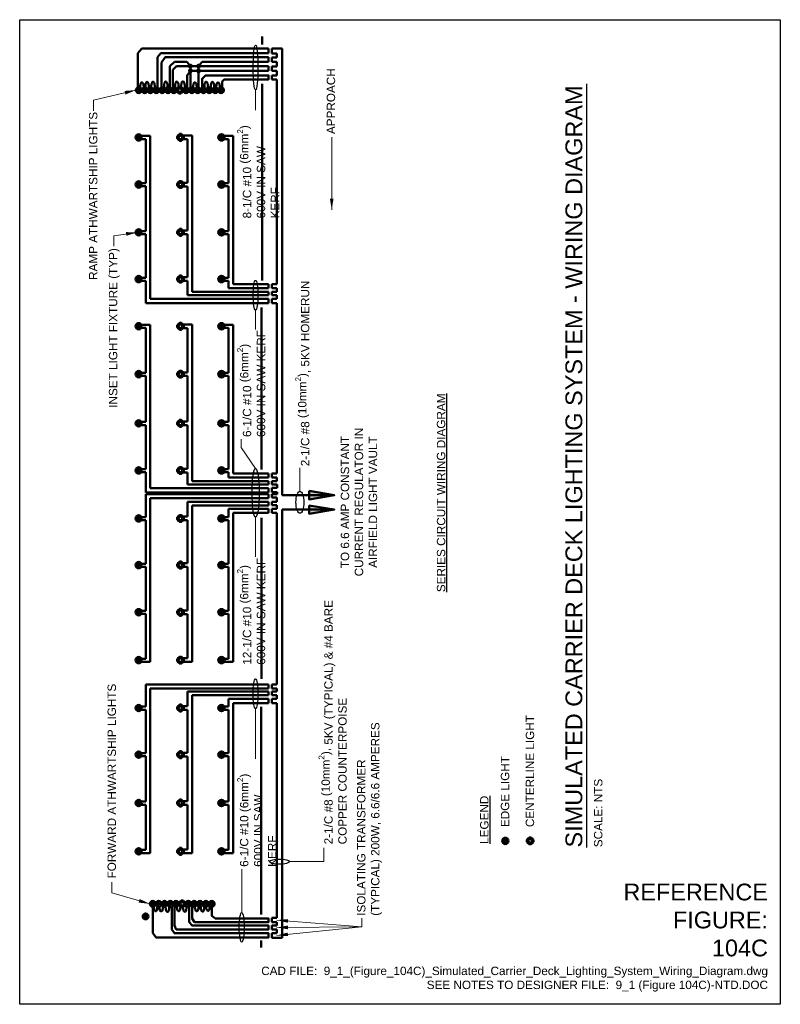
# Model space of a CAD drawing. Header units: inches. Extents: x 0 to 8.5, y 0 to 11.
import ezdxf
from ezdxf.enums import TextEntityAlignment as Align

# ---------------------------------------------------------------- set-up
doc = ezdxf.new("R2010")
doc.units = ezdxf.units.IN
doc.header["$LTSCALE"] = 0.5
doc.header["$MEASUREMENT"] = 0
doc.layers.get('0').update_dxf_attribs({"linetype": 'CONTINUOUS', "lineweight": 35})
for name, color, linetype, lineweight in [('C-GRAD-FNSH', 4, 'CONTINUOUS', 50), ('E-AFLD-CIRC-SERS', 203, 'CONTINUOUS', 50), ('E-AFLD-DEVC', 23, 'CONTINUOUS', 50), ('E-AFLD-LITE-RUNW @ 1', 203, 'CONTINUOUS', 50), ('G-ANNO-RDME', 5, 'CONTINUOUS', 18)]:
    doc.layers.add(name, color=color, linetype=linetype, lineweight=lineweight)
doc.layers.add('G-ANNO-TEXT', color=7, linetype='CONTINUOUS')
doc.layers.add('G-ANNO-TTLB', color=7, linetype='CONTINUOUS')
doc.styles.add('00-E-TITLE-1_1', font='arial.ttf', dxfattribs={"height": 0.1875})
doc.styles.add('01-E-BLDG-1_1', font='arial.ttf', dxfattribs={"height": 0.09375})
doc.dimstyles.new('01-E-BLDG-1_1', dxfattribs={"dimtxt": 0.09375, "dimasz": 0.125, "dimexe": 0.0625, "dimexo": 0.0625, "dimgap": 0.0625, "dimtad": 1, "dimdec": 4, "dimzin": 3, "dimdsep": 46, "dimlunit": 4, "dimtxsty": '01-E-BLDG-1_1', "dimcen": 0.0625, "dimclrd": 1, "dimclre": 1, "dimclrt": 256, "dimazin": 0, "dimtfac": 1, "dimtdec": 4, "dimtmove": 1, "dimatfit": 3, "dimfxl": 1, "dimfrac": 2, "dimtolj": 1, "dimtzin": 3, "dimlwd": 0, "dimlwe": 0, "dimarcsym": 0})

# ---------------------------------------------------------------- blocks, each defined once
blk = doc.blocks.new('RWLSF')
at = {"color": 0, "linetype": 'Continuous'}
for p, q in [((-0.036, 0.037), (-0.063, 0.064)), ((0, -0.051), (0, 0.051)), ((0.037, 0.037), (0.063, 0.063)), ((-0.063, -0.063), (-0.036, -0.036)), ((0.063, -0.062), (0.037, -0.036))]:
    blk.add_line(p, q, dxfattribs=at)
for radius in [0.0891, 0.0511]:
    blk.add_circle((0, 0), radius, dxfattribs=at)
blk = doc.blocks.new('RWCLL')
at = {"color": 0, "linetype": 'Continuous'}
for p, q in [((-0.089, 0), (-0.124, 0)), ((-0.036, 0.037), (-0.063, 0.064)), ((0, 0.089), (0, 0.124)), ((0.037, 0.037), (0.063, 0.063)), ((0.124, 0), (0.089, 0)), ((-0.063, -0.063), (-0.036, -0.036)), ((0, -0.124), (0, -0.089)), ((0.063, -0.062), (0.037, -0.036))]:
    blk.add_line(p, q, dxfattribs=at)
for radius in [0.0891, 0.0511]:
    blk.add_circle((0, 0), radius, dxfattribs=at)
blk = doc.blocks.new('TDZL')
at = {"color": 0, "linetype": 'Continuous'}
for p, q in [((0, -0.233), (0, 0.233)), ((0.233, 0), (-0.233, 0))]:
    blk.add_line(p, q, dxfattribs=at)
blk.add_circle((0, 0), 0.233, dxfattribs=at)
blk = doc.blocks.new('HRUN1')
at = {"linetype": 'Continuous'}
h = blk.add_hatch(color=0, dxfattribs=at)
h.dxf.hatch_style = 1
h.paths.add_polyline_path([(-0.092, 0.0625), (-0.092, -0.0625), (0.283, 0)])
at = {"linetype": 'Continuous', "flags": 128}
blk.add_lwpolyline([(-0.092, 0.0625), (0.283, 0), (-0.092, -0.0625)], close=True, dxfattribs=at)
blk = doc.blocks.new('G-TDT1')
at = {"linetype": 'ByBlock', "lineweight": -2}
h = blk.add_hatch(color=256, dxfattribs=at)
edge = h.paths.add_edge_path()
edge.add_arc((0, 0), 0.0222, 0, 360)
at = {"color": 0, "linetype": 'ByBlock', "lineweight": -2}
blk.add_circle((0, 0), 0.0222, dxfattribs=at)

msp = doc.modelspace()

# ---------------------------------------------------------------- linework, layer by layer
at = {"layer": 'C-GRAD-FNSH'}
for p, q in [((2.708, 10.724), (2.708, 10.811)), ((2.709, 10.285), (2.709, 8.085)), ((2.704, 7.785), (2.704, 5.975)), ((2.704, 3.636), (2.704, 5.435)), ((2.7, 1.002), (2.7, 3.324)), ((2.698, 0.633), (2.698, 0.712))]:
    msp.add_line(p, q, dxfattribs=at)
at = {"layer": 'E-AFLD-CIRC-SERS'}
for p, q in [((1.364, 10.679), (1.319, 10.627)), ((2.781, 10.679), (1.364, 10.679)), ((2.781, 10.627), (2.781, 10.679)), ((2.935, 5.688), (2.935, 10.678)), ((1.319, 10.627), (1.319, 10.244)), ((1.54, 10.582), (1.578, 10.627)), ((1.54, 10.243), (1.54, 10.582)), ((1.578, 10.627), (2.781, 10.627)), ((1.627, 10.58), (1.585, 10.523)), ((2.781, 10.58), (1.627, 10.58)), ((2.781, 10.528), (2.781, 10.58)), ((1.585, 10.523), (1.583, 10.245)), ((1.679, 10.481), (1.729, 10.528)), ((1.679, 10.237), (1.679, 10.481)), ((1.71, 10.441), (1.752, 10.481)), ((1.729, 10.528), (1.867, 10.528)), ((2.781, 10.479), (1.752, 10.481)), ((1.908, 10.481), (1.867, 10.528)), ((1.908, 10.242), (1.908, 10.481)), ((1.999, 10.481), (2.039, 10.528)), ((1.999, 10.244), (1.999, 10.481)), ((2.039, 10.528), (2.781, 10.528)), ((2.781, 10.429), (2.781, 10.479)), ((1.71, 10.441), (1.71, 10.244)), ((1.908, 10.429), (2.781, 10.429)), ((2.197, 10.259), (2.196, 10.244)), ((2.198, 10.27), (2.197, 10.259)), ((2.2, 10.279), (2.198, 10.27)), ((2.202, 10.287), (2.2, 10.279)), ((2.205, 10.292), (2.202, 10.287)), ((2.208, 10.296), (2.205, 10.292)), ((2.212, 10.299), (2.208, 10.296)), ((2.215, 10.299), (2.212, 10.299)), ((2.219, 10.299), (2.215, 10.299)), ((2.223, 10.297), (2.219, 10.299)), ((2.226, 10.293), (2.223, 10.297)), ((2.229, 10.288), (2.226, 10.293)), ((2.232, 10.281), (2.229, 10.288)), ((2.234, 10.271), (2.232, 10.281)), ((2.236, 10.259), (2.234, 10.271)), ((2.236, 10.243), (2.236, 10.259)), ((2.873, 10.331), (2.873, 8.046)), ((1.458, 9.701), (1.362, 9.701)), ((1.458, 9.701), (1.458, 7.88)), ((1.929, 9.705), (1.826, 9.705)), ((1.929, 9.705), (1.929, 7.961)), ((2.385, 9.701), (2.287, 9.701)), ((2.385, 9.701), (2.385, 8.045)), ((1.361, 9.666), (1.411, 9.666)), ((1.411, 9.174), (1.411, 9.666)), ((1.826, 9.665), (1.874, 9.665)), ((1.874, 9.179), (1.874, 9.665)), ((2.285, 9.666), (2.333, 9.666)), ((2.333, 9.174), (2.333, 9.666)), ((1.361, 9.14), (1.411, 9.14)), ((1.411, 9.174), (1.362, 9.174)), ((1.411, 8.639), (1.411, 9.14)), ((1.874, 9.179), (1.826, 9.179)), ((1.826, 9.138), (1.874, 9.138)), ((1.874, 8.644), (1.874, 9.138)), ((2.285, 9.14), (2.333, 9.14)), ((2.333, 9.174), (2.287, 9.174)), ((2.333, 8.639), (2.333, 9.14)), ((1.361, 8.605), (1.411, 8.605)), ((1.411, 8.639), (1.362, 8.639)), ((1.411, 8.117), (1.411, 8.605)), ((1.874, 8.644), (1.826, 8.644)), ((1.826, 8.603), (1.874, 8.603)), ((1.874, 8.122), (1.874, 8.603)), ((2.285, 8.605), (2.333, 8.605)), ((2.333, 8.639), (2.287, 8.639)), ((2.333, 8.117), (2.333, 8.605)), ((1.361, 8.083), (1.411, 8.083)), ((1.411, 8.117), (1.362, 8.117)), ((1.411, 7.834), (1.411, 8.083)), ((1.874, 8.122), (1.826, 8.122)), ((1.826, 8.081), (1.874, 8.081)), ((1.874, 7.921), (1.874, 8.081)), ((2.285, 8.083), (2.333, 8.083)), ((2.333, 8.117), (2.287, 8.117)), ((2.333, 7.999), (2.333, 8.083)), ((2.385, 8.045), (2.781, 8.045)), ((2.781, 8.045), (2.781, 7.999)), ((2.781, 7.921), (1.874, 7.921)), ((1.929, 7.961), (2.781, 7.961)), ((2.781, 7.999), (2.333, 7.999)), ((2.781, 7.961), (2.781, 7.921)), ((2.781, 7.834), (1.411, 7.834)), ((1.458, 7.88), (2.781, 7.88)), ((2.781, 7.88), (2.781, 7.834)), ((2.873, 7.834), (2.873, 5.931)), ((1.458, 7.591), (1.362, 7.591)), ((1.458, 7.591), (1.458, 5.765)), ((1.929, 7.596), (1.826, 7.596)), ((1.929, 7.596), (1.929, 5.846)), ((2.385, 7.591), (2.287, 7.591)), ((2.385, 7.591), (2.385, 5.93)), ((1.361, 7.556), (1.411, 7.556)), ((1.411, 7.056), (1.411, 7.556)), ((1.826, 7.555), (1.874, 7.555)), ((1.874, 7.06), (1.874, 7.555)), ((2.285, 7.556), (2.333, 7.556)), ((2.333, 7.556), (2.333, 7.056)), ((1.411, 7.056), (1.362, 7.056)), ((1.874, 7.06), (1.826, 7.06)), ((2.333, 7.056), (2.287, 7.056)), ((1.361, 7.021), (1.411, 7.021)), ((1.411, 6.506), (1.411, 7.021)), ((1.826, 7.02), (1.874, 7.02)), ((1.874, 6.51), (1.874, 7.02)), ((2.285, 7.021), (2.333, 7.021)), ((2.333, 6.506), (2.333, 7.021)), ((1.411, 6.506), (1.362, 6.506)), ((1.874, 6.51), (1.826, 6.51)), ((2.333, 6.506), (2.287, 6.506)), ((1.361, 6.471), (1.411, 6.471)), ((1.411, 5.979), (1.411, 6.471)), ((1.826, 6.47), (1.874, 6.47)), ((1.874, 5.984), (1.874, 6.47)), ((2.285, 6.471), (2.333, 6.471)), ((2.333, 5.979), (2.333, 6.471)), ((1.361, 5.945), (1.411, 5.945)), ((1.411, 5.979), (1.362, 5.979)), ((1.411, 5.719), (1.411, 5.945)), ((1.874, 5.984), (1.826, 5.984)), ((1.826, 5.943), (1.874, 5.943)), ((1.874, 5.806), (1.874, 5.943)), ((2.285, 5.945), (2.333, 5.945)), ((2.333, 5.979), (2.287, 5.979)), ((2.333, 5.884), (2.333, 5.945)), ((1.929, 5.846), (2.781, 5.846)), ((2.781, 5.884), (2.333, 5.884)), ((2.385, 5.93), (2.781, 5.93)), ((2.781, 5.93), (2.781, 5.884)), ((2.781, 5.846), (2.781, 5.806)), ((1.458, 5.765), (2.781, 5.765)), ((2.781, 5.806), (1.874, 5.806)), ((2.781, 5.765), (2.781, 5.719)), ((2.781, 5.719), (1.411, 5.719)), ((2.781, 5.7), (1.411, 5.7)), ((1.411, 5.444), (1.411, 5.7)), ((1.458, 5.654), (2.781, 5.654)), ((1.458, 3.827), (1.458, 5.654)), ((2.781, 5.614), (1.874, 5.614)), ((1.874, 5.614), (1.874, 5.449)), ((2.781, 5.654), (2.781, 5.7)), ((2.781, 5.573), (2.781, 5.614)), ((3.515, 5.688), (2.935, 5.688)), ((1.929, 5.573), (2.781, 5.573)), ((1.929, 3.825), (1.929, 5.573)), ((2.781, 5.536), (2.333, 5.536)), ((2.333, 5.444), (2.333, 5.536)), ((2.781, 5.489), (2.781, 5.536)), ((2.935, 0.744), (2.935, 5.527)), ((2.935, 5.527), (3.515, 5.527)), ((1.361, 5.41), (1.411, 5.41)), ((1.411, 5.444), (1.362, 5.444)), ((1.411, 4.922), (1.411, 5.41)), ((1.874, 5.449), (1.826, 5.449)), ((1.826, 5.408), (1.874, 5.408)), ((1.874, 5.408), (1.874, 4.927)), ((2.285, 5.41), (2.333, 5.41)), ((2.333, 5.444), (2.287, 5.444)), ((2.333, 4.922), (2.333, 5.41)), ((2.385, 5.489), (2.781, 5.489)), ((2.385, 3.827), (2.385, 5.489)), ((2.873, 5.491), (2.873, 3.574)), ((1.361, 4.888), (1.411, 4.888)), ((1.411, 4.922), (1.362, 4.922)), ((1.411, 4.396), (1.411, 4.888)), ((1.874, 4.927), (1.826, 4.927)), ((1.826, 4.886), (1.874, 4.886)), ((1.874, 4.886), (1.874, 4.4)), ((2.285, 4.888), (2.333, 4.888)), ((2.333, 4.922), (2.287, 4.922)), ((2.333, 4.396), (2.333, 4.888)), ((1.874, 4.4), (1.826, 4.4)), ((1.361, 4.361), (1.411, 4.361)), ((1.411, 4.396), (1.362, 4.396)), ((1.411, 3.861), (1.411, 4.361)), ((1.826, 4.36), (1.874, 4.36)), ((1.874, 4.36), (1.874, 3.866)), ((2.285, 4.361), (2.333, 4.361)), ((2.333, 4.396), (2.287, 4.396)), ((2.333, 3.861), (2.333, 4.361)), ((1.411, 3.861), (1.362, 3.861)), ((1.874, 3.866), (1.826, 3.866)), ((2.333, 3.861), (2.287, 3.861)), ((1.361, 3.827), (1.458, 3.827)), ((1.826, 3.825), (1.929, 3.825)), ((2.285, 3.827), (2.385, 3.827)), ((2.781, 3.574), (1.411, 3.574)), ((1.411, 3.574), (1.411, 3.326)), ((1.457, 1.69), (1.457, 3.528)), ((1.457, 3.528), (2.781, 3.528)), ((2.781, 3.528), (2.781, 3.574)), ((2.781, 3.493), (1.876, 3.493)), ((1.876, 3.493), (1.876, 3.33)), ((1.929, 1.688), (1.929, 3.453)), ((1.929, 3.453), (2.781, 3.453)), ((2.781, 3.412), (2.333, 3.412)), ((2.333, 3.412), (2.333, 3.326)), ((2.781, 3.453), (2.781, 3.493)), ((2.781, 3.366), (2.781, 3.412)), ((1.411, 3.326), (1.362, 3.326)), ((1.876, 3.33), (1.826, 3.33)), ((2.333, 3.326), (2.287, 3.326)), ((2.385, 1.69), (2.385, 3.366)), ((2.385, 3.366), (2.781, 3.366)), ((2.873, 3.365), (2.873, 0.965)), ((1.361, 3.291), (1.411, 3.291)), ((1.411, 3.291), (1.411, 2.805)), ((1.826, 3.29), (1.876, 3.29)), ((1.876, 3.29), (1.876, 2.81)), ((2.285, 3.291), (2.333, 3.291)), ((2.333, 3.291), (2.333, 2.805)), ((1.361, 2.771), (1.411, 2.771)), ((1.411, 2.805), (1.362, 2.805)), ((1.411, 2.771), (1.411, 2.265)), ((1.876, 2.81), (1.826, 2.81)), ((1.826, 2.769), (1.874, 2.769)), ((1.874, 2.769), (1.874, 2.269)), ((2.285, 2.771), (2.333, 2.771)), ((2.333, 2.805), (2.287, 2.805)), ((2.333, 2.771), (2.333, 2.265)), ((1.361, 2.23), (1.411, 2.23)), ((1.411, 2.265), (1.362, 2.265)), ((1.411, 1.724), (1.411, 2.23)), ((1.874, 2.269), (1.826, 2.269)), ((1.826, 2.228), (1.874, 2.228)), ((1.874, 2.228), (1.874, 1.729)), ((2.285, 2.23), (2.333, 2.23)), ((2.333, 2.265), (2.287, 2.265)), ((2.333, 1.724), (2.333, 2.23)), ((1.361, 1.69), (1.457, 1.69)), ((1.411, 1.724), (1.362, 1.724)), ((1.874, 1.729), (1.826, 1.729)), ((1.826, 1.688), (1.929, 1.688)), ((2.285, 1.69), (2.385, 1.69)), ((2.333, 1.724), (2.287, 1.724))]:
    msp.add_line(p, q, dxfattribs=at)
at = {"layer": 'E-AFLD-CIRC-SERS', "flags": 128}
for points in [[(1.87, 10.244), (1.87, 10.378), (1.908, 10.429)], [(2.263, 10.243), (2.263, 10.308), (2.286, 10.333), (2.781, 10.333), (2.781, 10.378), (2.077, 10.378), (2.039, 10.34), (2.039, 10.242)], [(1.444, 10.241), (1.444, 10.243), (1.444, 10.247), (1.444, 10.252), (1.443, 10.257), (1.443, 10.263), (1.442, 10.269), (1.441, 10.275), (1.44, 10.281), (1.439, 10.287), (1.437, 10.291), (1.435, 10.295), (1.433, 10.299), (1.43, 10.301), (1.428, 10.303), (1.425, 10.304), (1.423, 10.305), (1.42, 10.304), (1.418, 10.303), (1.416, 10.301), (1.414, 10.298), (1.412, 10.294), (1.41, 10.29), (1.408, 10.285), (1.407, 10.28), (1.406, 10.274), (1.406, 10.268), (1.405, 10.263), (1.405, 10.257), (1.404, 10.252), (1.404, 10.249), (1.404, 10.246), (1.404, 10.245)], [(1.51, 10.241), (1.51, 10.244), (1.51, 10.249), (1.51, 10.254), (1.509, 10.259), (1.509, 10.265), (1.508, 10.272), (1.507, 10.278), (1.506, 10.283), (1.505, 10.289), (1.503, 10.293), (1.501, 10.297), (1.499, 10.301), (1.496, 10.303), (1.494, 10.305), (1.491, 10.306), (1.489, 10.307), (1.486, 10.306), (1.484, 10.305), (1.482, 10.303), (1.48, 10.3), (1.478, 10.296), (1.476, 10.292), (1.475, 10.287), (1.473, 10.282), (1.472, 10.276), (1.472, 10.271), (1.471, 10.265), (1.471, 10.259), (1.47, 10.254), (1.47, 10.25), (1.47, 10.247), (1.47, 10.245)], [(1.653, 10.246), (1.653, 10.248), (1.653, 10.251), (1.653, 10.256), (1.653, 10.261), (1.652, 10.267), (1.651, 10.273), (1.651, 10.279), (1.649, 10.285), (1.648, 10.29), (1.646, 10.295), (1.644, 10.299), (1.642, 10.302), (1.639, 10.305), (1.637, 10.307), (1.634, 10.308), (1.632, 10.308), (1.629, 10.308), (1.627, 10.306), (1.625, 10.304), (1.623, 10.302), (1.621, 10.298), (1.619, 10.294), (1.618, 10.289), (1.616, 10.284), (1.615, 10.278), (1.615, 10.272), (1.614, 10.266), (1.614, 10.26), (1.614, 10.254), (1.613, 10.248), (1.613, 10.242), (1.613, 10.238)], [(1.776, 10.246), (1.776, 10.248), (1.776, 10.251), (1.776, 10.256), (1.776, 10.261), (1.775, 10.267), (1.775, 10.273), (1.774, 10.279), (1.773, 10.285), (1.771, 10.29), (1.769, 10.295), (1.767, 10.299), (1.765, 10.302), (1.762, 10.305), (1.76, 10.307), (1.757, 10.308), (1.755, 10.308), (1.753, 10.308), (1.75, 10.306), (1.748, 10.304), (1.746, 10.302), (1.744, 10.298), (1.742, 10.294), (1.741, 10.289), (1.74, 10.284), (1.739, 10.278), (1.738, 10.272), (1.737, 10.266), (1.737, 10.26), (1.737, 10.255), (1.737, 10.25), (1.737, 10.246), (1.737, 10.243)], [(1.844, 10.243), (1.844, 10.247), (1.844, 10.252), (1.844, 10.257), (1.844, 10.263), (1.844, 10.27), (1.843, 10.276), (1.842, 10.282), (1.841, 10.288), (1.839, 10.293), (1.837, 10.298), (1.835, 10.302), (1.833, 10.305), (1.831, 10.308), (1.828, 10.31), (1.826, 10.311), (1.823, 10.311), (1.821, 10.311), (1.818, 10.309), (1.816, 10.307), (1.814, 10.304), (1.812, 10.301), (1.81, 10.297), (1.809, 10.292), (1.808, 10.287), (1.807, 10.281), (1.806, 10.275), (1.806, 10.269), (1.805, 10.263), (1.805, 10.258), (1.805, 10.253), (1.805, 10.249), (1.805, 10.246)], [(2.104, 10.242), (2.104, 10.245), (2.104, 10.249), (2.104, 10.254), (2.104, 10.259), (2.103, 10.265), (2.103, 10.272), (2.102, 10.278), (2.1, 10.283), (2.099, 10.289), (2.097, 10.293), (2.095, 10.297), (2.093, 10.301), (2.09, 10.303), (2.088, 10.305), (2.085, 10.306), (2.083, 10.307), (2.08, 10.306), (2.078, 10.305), (2.076, 10.303), (2.074, 10.3), (2.072, 10.296), (2.07, 10.292), (2.069, 10.287), (2.067, 10.282), (2.066, 10.276), (2.066, 10.271), (2.065, 10.265), (2.065, 10.259), (2.065, 10.254), (2.065, 10.25), (2.064, 10.246), (2.064, 10.244)], [(2.174, 10.244), (2.174, 10.246), (2.174, 10.249), (2.174, 10.253), (2.174, 10.258), (2.174, 10.263), (2.173, 10.269), (2.172, 10.275), (2.171, 10.281), (2.169, 10.287), (2.167, 10.291), (2.165, 10.295), (2.163, 10.299), (2.161, 10.301), (2.158, 10.303), (2.156, 10.304), (2.153, 10.305), (2.151, 10.304), (2.148, 10.303), (2.146, 10.301), (2.144, 10.298), (2.142, 10.294), (2.141, 10.29), (2.139, 10.285), (2.138, 10.28), (2.137, 10.274), (2.136, 10.268), (2.136, 10.262), (2.135, 10.257), (2.135, 10.252), (2.135, 10.247), (2.135, 10.244), (2.135, 10.242)], [(1.702, 1.096), (1.702, 0.837), (1.73, 0.793), (2.781, 0.793), (2.781, 0.747), (1.524, 0.747), (1.487, 0.795), (1.487, 1.092)], [(1.631, 1.093), (1.631, 1.091), (1.631, 1.088), (1.631, 1.084), (1.631, 1.078), (1.632, 1.073), (1.633, 1.067), (1.633, 1.06), (1.635, 1.055), (1.636, 1.049), (1.638, 1.045), (1.64, 1.041), (1.642, 1.037), (1.645, 1.035), (1.647, 1.033), (1.65, 1.032), (1.652, 1.031), (1.655, 1.032), (1.657, 1.033), (1.659, 1.035), (1.661, 1.038), (1.663, 1.042), (1.665, 1.046), (1.666, 1.051), (1.668, 1.056), (1.669, 1.062), (1.669, 1.068), (1.67, 1.073), (1.67, 1.079), (1.67, 1.084), (1.671, 1.088), (1.671, 1.091), (1.671, 1.092)], [(1.895, 1.092), (1.895, 0.918), (1.926, 0.879), (2.781, 0.879), (2.781, 0.837), (1.75, 0.837), (1.73, 0.879), (1.73, 1.095)], [(2.146, 1.094), (2.146, 0.989), (2.188, 0.958), (2.781, 0.958), (2.781, 0.918), (1.955, 0.918), (1.928, 0.958), (1.928, 1.098)]]:
    msp.add_lwpolyline(points, dxfattribs=at)
at = {"layer": 'E-AFLD-CIRC-SERS'}
for points in [[(1.387, 10.245), (1.386, 10.258), (1.385, 10.27), (1.383, 10.279), (1.38, 10.287), (1.377, 10.292), (1.374, 10.296), (1.371, 10.299), (1.367, 10.3), (1.364, 10.3), (1.361, 10.3), (1.359, 10.298), (1.357, 10.295), (1.355, 10.292), (1.353, 10.288), (1.351, 10.283), (1.35, 10.278), (1.349, 10.272), (1.348, 10.266), (1.348, 10.26), (1.347, 10.255), (1.347, 10.25), (1.347, 10.246), (1.347, 10.243), (1.347, 10.242)], [(1.979, 10.244), (1.978, 10.258), (1.977, 10.27), (1.975, 10.279), (1.972, 10.287), (1.969, 10.292), (1.966, 10.296), (1.962, 10.299), (1.959, 10.3), (1.956, 10.3), (1.953, 10.3), (1.951, 10.298), (1.949, 10.295), (1.946, 10.292), (1.945, 10.288), (1.943, 10.283), (1.942, 10.278), (1.941, 10.272), (1.94, 10.266), (1.94, 10.26), (1.939, 10.255), (1.939, 10.25), (1.939, 10.246), (1.939, 10.243), (1.939, 10.242)], [(1.499, 1.092), (1.499, 1.079), (1.501, 1.067), (1.503, 1.057), (1.506, 1.05), (1.509, 1.045), (1.512, 1.041), (1.516, 1.039), (1.52, 1.039), (1.523, 1.04), (1.527, 1.042), (1.53, 1.046), (1.533, 1.051), (1.535, 1.059), (1.537, 1.068), (1.538, 1.079), (1.539, 1.093)], [(1.561, 1.091), (1.561, 1.078), (1.562, 1.066), (1.565, 1.057), (1.567, 1.049), (1.57, 1.044), (1.574, 1.041), (1.578, 1.039), (1.581, 1.038), (1.585, 1.039), (1.589, 1.041), (1.592, 1.045), (1.595, 1.051), (1.597, 1.058), (1.599, 1.067), (1.6, 1.079), (1.6, 1.095)], [(1.757, 1.091), (1.757, 1.08), (1.758, 1.069), (1.76, 1.059), (1.763, 1.052), (1.766, 1.046), (1.77, 1.043), (1.774, 1.041), (1.777, 1.04), (1.781, 1.041), (1.784, 1.043), (1.788, 1.047), (1.79, 1.053), (1.793, 1.06), (1.794, 1.07), (1.796, 1.081), (1.796, 1.093)], [(1.825, 1.088), (1.825, 1.076), (1.826, 1.064), (1.829, 1.054), (1.831, 1.047), (1.834, 1.041), (1.837, 1.037), (1.841, 1.035), (1.844, 1.034), (1.847, 1.033), (1.85, 1.034), (1.852, 1.036), (1.855, 1.039), (1.857, 1.042), (1.859, 1.046), (1.86, 1.051), (1.861, 1.056), (1.862, 1.062), (1.863, 1.068), (1.864, 1.074), (1.864, 1.079), (1.864, 1.085), (1.864, 1.09), (1.864, 1.094), (1.864, 1.097)], [(1.959, 1.091), (1.959, 1.08), (1.961, 1.068), (1.963, 1.059), (1.966, 1.051), (1.969, 1.046), (1.972, 1.042), (1.976, 1.04), (1.98, 1.04), (1.984, 1.041), (1.987, 1.043), (1.99, 1.047), (1.993, 1.052), (1.995, 1.06), (1.997, 1.069), (1.998, 1.081), (1.999, 1.094)], [(2.023, 1.091), (2.023, 1.078), (2.025, 1.066), (2.027, 1.057), (2.029, 1.049), (2.032, 1.043), (2.036, 1.039), (2.039, 1.037), (2.042, 1.036), (2.045, 1.036), (2.048, 1.036), (2.05, 1.038), (2.053, 1.041), (2.055, 1.044), (2.057, 1.048), (2.058, 1.053), (2.059, 1.058), (2.06, 1.064), (2.061, 1.07), (2.062, 1.076), (2.062, 1.081), (2.062, 1.086), (2.062, 1.09), (2.062, 1.093), (2.062, 1.095)], [(2.084, 1.09), (2.084, 1.084), (2.085, 1.072), (2.088, 1.063), (2.09, 1.056), (2.093, 1.05), (2.097, 1.047), (2.101, 1.045), (2.104, 1.044), (2.108, 1.045), (2.112, 1.047), (2.115, 1.051), (2.118, 1.057), (2.12, 1.064), (2.122, 1.074), (2.123, 1.085), (2.123, 1.099)]]:
    msp.add_lwpolyline(points, dxfattribs=at)
at = {"layer": 'E-AFLD-DEVC'}
for p, q in [((2.935, 10.678), (2.819, 10.678)), ((2.819, 10.678), (2.819, 10.624)), ((2.819, 10.624), (2.873, 10.624)), ((2.873, 10.578), (2.819, 10.578)), ((2.819, 10.578), (2.819, 10.528)), ((2.873, 10.624), (2.873, 10.578)), ((2.819, 10.528), (2.873, 10.528)), ((2.873, 10.477), (2.819, 10.477)), ((2.819, 10.477), (2.819, 10.427)), ((2.873, 10.528), (2.873, 10.477)), ((2.819, 10.427), (2.873, 10.427)), ((2.873, 10.377), (2.819, 10.377)), ((2.819, 10.377), (2.819, 10.331)), ((2.873, 10.427), (2.873, 10.377)), ((2.819, 10.331), (2.873, 10.331)), ((2.873, 8.046), (2.819, 8.046)), ((2.819, 8.046), (2.819, 8)), ((2.819, 8), (2.873, 8)), ((2.873, 7.961), (2.819, 7.961)), ((2.819, 7.961), (2.819, 7.922)), ((2.819, 7.922), (2.873, 7.922)), ((2.873, 8), (2.873, 7.961)), ((2.873, 7.922), (2.873, 7.88)), ((2.873, 7.88), (2.819, 7.88)), ((2.819, 7.88), (2.819, 7.834)), ((2.819, 7.834), (2.873, 7.834)), ((2.873, 5.931), (2.819, 5.931)), ((2.819, 5.931), (2.819, 5.885)), ((2.819, 5.885), (2.873, 5.885)), ((2.873, 5.846), (2.819, 5.846)), ((2.819, 5.846), (2.819, 5.807)), ((2.873, 5.885), (2.873, 5.846)), ((2.819, 5.807), (2.877, 5.807)), ((2.877, 5.769), (2.819, 5.769)), ((2.819, 5.769), (2.819, 5.723)), ((2.819, 5.723), (2.877, 5.723)), ((2.877, 5.807), (2.877, 5.769)), ((2.877, 5.723), (2.877, 5.699)), ((2.877, 5.699), (2.819, 5.699)), ((2.819, 5.699), (2.819, 5.661)), ((2.819, 5.661), (2.873, 5.661)), ((2.873, 5.614), (2.819, 5.614)), ((2.819, 5.614), (2.819, 5.576)), ((2.873, 5.661), (2.873, 5.614)), ((2.819, 5.576), (2.873, 5.576)), ((2.873, 5.537), (2.819, 5.537)), ((2.819, 5.537), (2.819, 5.491)), ((2.873, 5.576), (2.873, 5.537)), ((2.819, 5.491), (2.873, 5.491)), ((2.873, 3.574), (2.819, 3.574)), ((2.819, 3.574), (2.819, 3.527)), ((2.819, 3.527), (2.873, 3.527)), ((2.873, 3.527), (2.873, 3.493)), ((2.873, 3.493), (2.819, 3.493)), ((2.819, 3.493), (2.819, 3.454)), ((2.819, 3.454), (2.873, 3.454)), ((2.873, 3.411), (2.819, 3.411)), ((2.819, 3.411), (2.819, 3.365)), ((2.873, 3.454), (2.873, 3.411)), ((2.819, 3.365), (2.873, 3.365)), ((2.873, 0.965), (2.819, 0.965)), ((2.819, 0.965), (2.819, 0.918)), ((2.819, 0.918), (2.873, 0.918)), ((2.873, 0.918), (2.873, 0.88)), ((2.873, 0.88), (2.819, 0.88)), ((2.819, 0.88), (2.819, 0.837)), ((2.819, 0.837), (2.873, 0.837)), ((2.873, 0.795), (2.819, 0.795)), ((2.819, 0.795), (2.819, 0.744)), ((2.873, 0.837), (2.873, 0.795)), ((2.819, 0.744), (2.935, 0.744))]:
    msp.add_line(p, q, dxfattribs=at)
at = {"layer": 'G-ANNO-TEXT', "linetype": 'Continuous', "lineweight": 30}
msp.add_line((6.339, 1.752), (6.339, 10.282), dxfattribs=at)
at = {"layer": 'G-ANNO-TEXT'}
for centre, major_axis, ratio in [((2.636, 10.466), (0, -0.251), 0.107653), ((2.636, 7.922), (0, -0.166), 0.162731), ((2.636, 5.714), (0, 0.272), 0.144239), ((3.131, 5.608), (0, -0.122), 0.357929), ((2.635, 3.469), (0, -0.166), 0.162731), ((2.904, 1.594), (0.108, 0), 0.267956), ((2.481, 0.86), (0, 0.166), 0.162731)]:
    msp.add_ellipse(centre, major_axis=major_axis, ratio=ratio, dxfattribs=at)
at = {"layer": 'G-ANNO-TTLB'}
msp.add_lwpolyline([(0, 11), (8.5, 11), (8.5, 0), (0, 0)], close=True, dxfattribs=at)

# ---------------------------------------------------------------- block references
at = {"layer": 'E-AFLD-CIRC-SERS', "xscale": 0.75, "yscale": 0.75, "zscale": 0.75, "rotation": 90}
for p in [(1.908, 10.481), (1.999, 10.481), (1.908, 10.429), (1.999, 10.429)]:
    msp.add_blockref('G-TDT1', p, dxfattribs=at)
at = {"layer": 'E-AFLD-CIRC-SERS', "xscale": 0.75, "yscale": 0.75, "zscale": 0.75}
for p in [(3.303, 5.688), (3.303, 5.527)]:
    msp.add_blockref('HRUN1', p, dxfattribs=at)
at = {"layer": 'E-AFLD-LITE-RUNW @ 1', "rotation": 90}
for name, p, xscale, yscale, zscale in [('TDZL', (1.331, 10.213), 0.14, 0.14, 0.14), ('TDZL', (1.396, 10.213), 0.14, 0.14, 0.14), ('TDZL', (1.461, 10.213), 0.14, 0.14, 0.14), ('TDZL', (1.526, 10.213), 0.14, 0.14, 0.14), ('TDZL', (1.592, 10.213), 0.14, 0.14, 0.14), ('TDZL', (1.657, 10.213), 0.14, 0.14, 0.14), ('TDZL', (1.722, 10.213), 0.14, 0.14, 0.14), ('RWCLL', (1.79, 10.213), 0.4, 0.4, 0.4), ('TDZL', (1.859, 10.213), 0.14, 0.14, 0.14), ('TDZL', (1.924, 10.213), 0.14, 0.14, 0.14), ('TDZL', (1.989, 10.213), 0.14, 0.14, 0.14), ('TDZL', (2.054, 10.213), 0.14, 0.14, 0.14), ('TDZL', (2.119, 10.213), 0.14, 0.14, 0.14), ('TDZL', (2.185, 10.213), 0.14, 0.14, 0.14), ('TDZL', (2.25, 10.213), 0.14, 0.14, 0.14), ('RWLSF', (1.33, 9.685), 0.4, 0.4, 0.4), ('RWCLL', (1.797, 9.685), 0.4, 0.4, 0.4), ('RWLSF', (2.255, 9.685), 0.4, 0.4, 0.4), ('RWLSF', (1.33, 9.159), 0.4, 0.4, 0.4), ('RWCLL', (1.797, 9.159), 0.4, 0.4, 0.4), ('RWLSF', (2.255, 9.159), 0.4, 0.4, 0.4), ('RWLSF', (1.33, 8.624), 0.4, 0.4, 0.4), ('RWCLL', (1.797, 8.624), 0.4, 0.4, 0.4), ('RWLSF', (2.255, 8.624), 0.4, 0.4, 0.4), ('RWCLL', (1.797, 8.102), 0.4, 0.4, 0.4), ('RWLSF', (1.33, 8.102), 0.4, 0.4, 0.4), ('RWLSF', (2.255, 8.102), 0.4, 0.4, 0.4), ('RWLSF', (1.33, 7.575), 0.4, 0.4, 0.4), ('RWCLL', (1.797, 7.575), 0.4, 0.4, 0.4), ('RWLSF', (2.255, 7.575), 0.4, 0.4, 0.4), ('RWLSF', (1.33, 7.04), 0.4, 0.4, 0.4), ('RWCLL', (1.797, 7.04), 0.4, 0.4, 0.4), ('RWLSF', (2.255, 7.04), 0.4, 0.4, 0.4), ('RWLSF', (1.33, 6.49), 0.4, 0.4, 0.4), ('RWCLL', (1.797, 6.49), 0.4, 0.4, 0.4), ('RWLSF', (2.255, 6.49), 0.4, 0.4, 0.4), ('RWLSF', (1.33, 5.964), 0.4, 0.4, 0.4), ('RWCLL', (1.797, 5.964), 0.4, 0.4, 0.4), ('RWLSF', (2.255, 5.964), 0.4, 0.4, 0.4), ('RWLSF', (1.33, 5.428), 0.4, 0.4, 0.4), ('RWCLL', (1.797, 5.428), 0.4, 0.4, 0.4), ('RWLSF', (2.255, 5.428), 0.4, 0.4, 0.4), ('RWCLL', (1.797, 4.907), 0.4, 0.4, 0.4), ('RWLSF', (1.33, 4.907), 0.4, 0.4, 0.4), ('RWLSF', (2.255, 4.907), 0.4, 0.4, 0.4), ('RWLSF', (1.33, 4.38), 0.4, 0.4, 0.4), ('RWCLL', (1.797, 4.38), 0.4, 0.4, 0.4), ('RWLSF', (2.255, 4.38), 0.4, 0.4, 0.4), ('RWLSF', (1.33, 3.845), 0.4, 0.4, 0.4), ('RWCLL', (1.797, 3.845), 0.4, 0.4, 0.4), ('RWLSF', (2.255, 3.845), 0.4, 0.4, 0.4), ('RWLSF', (1.33, 3.31), 0.4, 0.4, 0.4), ('RWCLL', (1.797, 3.31), 0.4, 0.4, 0.4), ('RWLSF', (2.255, 3.31), 0.4, 0.4, 0.4), ('RWLSF', (1.33, 2.789), 0.4, 0.4, 0.4), ('RWCLL', (1.797, 2.789), 0.4, 0.4, 0.4), ('RWLSF', (2.255, 2.789), 0.4, 0.4, 0.4), ('RWLSF', (1.33, 2.249), 0.4, 0.4, 0.4), ('RWCLL', (1.797, 2.249), 0.4, 0.4, 0.4), ('RWLSF', (2.255, 2.249), 0.4, 0.4, 0.4), ('RWCLL', (5.704, 1.826), 0.4, 0.4, 0.4), ('RWLSF', (5.427, 1.826), 0.4, 0.4, 0.4), ('RWLSF', (1.33, 1.709), 0.4, 0.4, 0.4), ('RWCLL', (1.797, 1.709), 0.4, 0.4, 0.4), ('RWLSF', (2.255, 1.709), 0.4, 0.4, 0.4), ('TDZL', (1.487, 1.122), 0.14, 0.14, 0.14), ('TDZL', (1.553, 1.122), 0.14, 0.14, 0.14), ('TDZL', (1.618, 1.122), 0.14, 0.14, 0.14), ('TDZL', (1.683, 1.122), 0.14, 0.14, 0.14), ('TDZL', (1.748, 1.122), 0.14, 0.14, 0.14), ('RWCLL', (1.816, 1.122), 0.4, 0.4, 0.4), ('TDZL', (1.885, 1.122), 0.14, 0.14, 0.14), ('TDZL', (1.95, 1.122), 0.14, 0.14, 0.14), ('TDZL', (2.015, 1.122), 0.14, 0.14, 0.14), ('TDZL', (2.08, 1.122), 0.14, 0.14, 0.14), ('TDZL', (2.146, 1.122), 0.14, 0.14, 0.14), ('TDZL', (1.407, 0.982), 0.14, 0.14, 0.14)]:
    msp.add_blockref(name, p, dxfattribs=dict(at, xscale=xscale, yscale=yscale, zscale=zscale))

# ---------------------------------------------------------------- texts
at = {"layer": 'G-ANNO-RDME', "attachment_point": 9, "rotation": 0}
for s, insert, char_height, width, style in [('REFERENCE FIGURE: 104C', (8.362, 0.533), 0.1875, 1.72609, '00-E-TITLE-1_1'), ('CAD FILE:  9_1_(Figure_104C)_Simulated_Carrier_Deck_Lighting_System_Wiring_Diagram.dwg\\PSEE NOTES TO DESIGNER FILE:  9_1 (Figure 104C)-NTD.DOC', (8.362, 0.142), 0.09375, 5.81979, '01-E-BLDG-1_1')]:
    msp.add_mtext(s, dxfattribs=dict(at, insert=insert, char_height=char_height, width=width, style=style))
at = {"layer": 'G-ANNO-TEXT', "style": '00-E-TITLE-1_1'}
msp.add_text('SIMULATED CARRIER DECK LIGHTING SYSTEM - WIRING DIAGRAM', height=0.1875, rotation=90, dxfattribs=at).set_placement((6.343, 1.752), align=Align.BOTTOM_LEFT)
at = {"layer": 'G-ANNO-TEXT', "style": '01-E-BLDG-1_1'}
msp.add_text('%%USERIES CIRCUIT WIRING DIAGRAM', height=0.09375, rotation=90, dxfattribs=at).set_placement((4.756, 5.714), align=Align.CENTER)
msp.add_text('SCALE: NTS', height=0.0938, rotation=90, dxfattribs=at).set_placement((6.418, 1.755), align=Align.TOP_LEFT)
at = {"layer": 'G-ANNO-TEXT', "rotation": 90, "style": '01-E-BLDG-1_1'}
for s, insert, char_height, width, attachment_point in [('APPROACH', (3.431, 9.722), 0.0938, 1.93035, 1), ('RAMP ATHWARTSHIP LIGHTS', (0.774, 8.093), 0.09375, 1.91608, 1), ('8-1/C #10 {\\A1;(6mm\\H0.7x;\\S2^ ;\\H1.4286x;)} 600V IN SAW KERF', (2.43, 8.78), 0.09375, 1.18743, 1), ('INSET LIGHT FIXTURE (TYP)', (0.997, 6.665), 0.09375, 1.78807, 1), ('2-1/C #8 {\\A1;(10mm\\H0.7x;\\S2^ ;\\H1.4286x;)}, 5KV HOMERUN', (3.079, 6.011), 0.09375, 2.08623, 1), ('6-1/C #10 {\\A1;(6mm\\H0.7x;\\S2^ ;\\H1.4286x;)} 600V IN SAW KERF', (2.43, 6.338), 0.09375, 1.20257, 1), ('TO 6.6 AMP CONSTANT CURRENT REGULATOR IN AIRFIELD LIGHT VAULT', (3.588, 5.611), 0.09375, 1.875, 2), ('12-1/C #10 {\\A1;(6mm\\H0.7x;\\S2^ ;\\H1.4286x;) }600V IN SAW KERF', (2.43, 3.794), 0.09375, 1.34073, 1), ('2-1/C #8 {\\A1;(10mm\\H0.7x;\\S2^ ;\\H1.4286x;),} 5KV (TYPICAL) & #4 BARE COPPER COUNTERPOISE', (3.34, 1.787), 0.09375, 2.74956, 1), ('FORWARD ATHWARTSHIP LIGHTS', (0.982, 1.406), 0.09375, 2.17312, 1), ('\\A1;CENTERLINE LIGHT', (5.655, 1.98), 0.09375, 1.3083, 1), ('ISOLATING TRANSFORMER (TYPICAL) 200W, 6.6/6.6 AMPERES', (3.77, 0.989), 0.09375, 2.17312, 1), ('\\A1;EDGE LIGHT', (5.377, 1.98), 0.09375, 0.84293, 1), ('\\A1;6-1/C #10 (6mm{\\H0.7x;\\S2^ ;}) 600V IN SAW KERF', (2.43, 1.536), 0.09375, 1.18629, 1)]:
    msp.add_mtext(s, dxfattribs=dict(at, insert=insert, char_height=char_height, width=width, attachment_point=attachment_point))
at = {"layer": 'G-ANNO-TEXT', "insert": (5.145, 1.792), "char_height": 0.09375, "attachment_point": 1, "rotation": 90, "style": '01-E-BLDG-1_1'}
msp.add_mtext('\\A1;{\\LLEGEND}', dxfattribs=at)

# ---------------------------------------------------------------- leaders
at = {"layer": 'G-ANNO-TEXT'}
for points in [[(1.299, 10.213), (0.824, 10.1), (0.824, 9.981)], [(3.487, 8.876), (3.487, 9.626), (3.487, 9.686)], [(1.313, 8.624), (1.053, 8.587), (1.053, 8.468)], [(1.456, 1.122), (1.03, 1.244), (1.03, 1.364)], [(2.873, 0.769), (3.822, 0.866), (3.822, 0.962)], [(2.873, 0.858), (3.822, 0.866), (3.822, 0.962)], [(2.873, 0.941), (3.822, 0.866), (3.822, 0.962)]]:
    msp.add_leader(points, dimstyle='01-E-BLDG-1_1', dxfattribs=at)
for points in [[(2.636, 10.215), (2.636, 9.99)], [(2.636, 7.756), (2.636, 7.54)], [(2.636, 5.986), (2.475, 6.222), (2.475, 6.314)], [(3.131, 5.73), (3.131, 5.993)], [(2.636, 5.442), (2.636, 5.093), (2.636, 4.998)], [(2.635, 3.303), (2.635, 2.743)], [(3.012, 1.594), (3.397, 1.594), (3.397, 1.749)], [(2.481, 1.026), (2.481, 1.508)]]:
    msp.add_leader(points, dimstyle='01-E-BLDG-1_1', override={"dimldrblk": 'None'}, dxfattribs=at)

doc.saveas('drawing.dxf')
